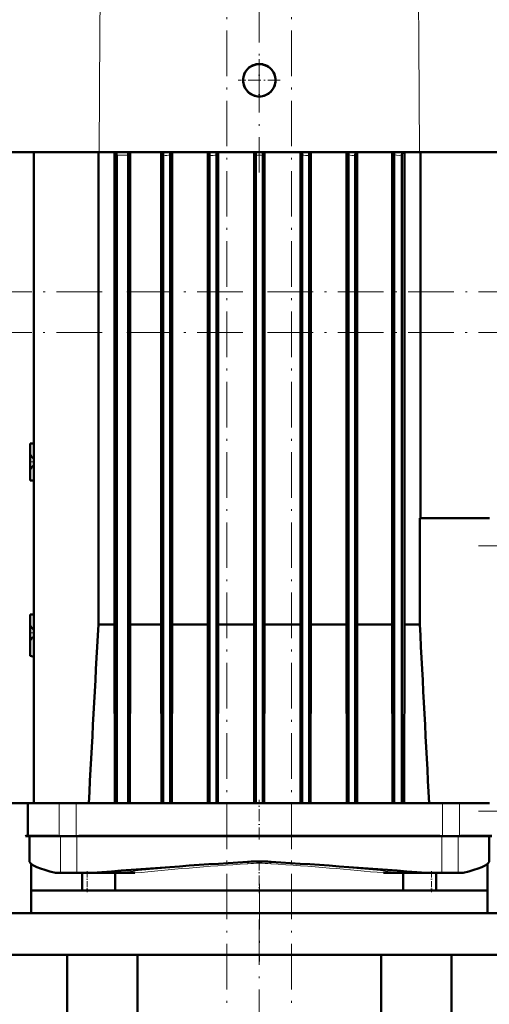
# Model space of a CAD drawing. Extents: x -1358 to 1757, y -1516 to 612.
# Tile 79 of 82: x 1338 to 1462, y 131 to 391. Entities that reach past the tile are written whole.
import ezdxf

# ---------------------------------------------------------------- set-up
doc = ezdxf.new("R2010")
doc.units = 0
doc.linetypes.add('DASHDOT', pattern=[18.5, 12, -3, 0.5, -3])

msp = doc.modelspace()

# ---------------------------------------------------------------- linework, layer by layer
at = {"color": 7, "linetype": 'DASHDOT', "lineweight": 18}
for p, q in [((1392.93, -290.12), (1392.93, 606.28)), ((1409.93, -290.12), (1409.93, 606.28)), ((1401.43, 415.25), (1401.43, 350.48)), ((1526.61, 319.07), (1200.4, 319.07)), ((1200.08, 308.36), (1526.64, 308.36)), ((1459.03, 252.18), (1499.83, 252.18)), ((1459.03, 182.38), (1499.83, 182.38)), ((1401.44, 163.18), (1401.44, 142.78)), ((1401.43, 153.86), (1401.43, 41.25))]:
    msp.add_line(p, q, dxfattribs=at)
at = {"color": 7, "lineweight": 18}
for p, q in [((1359.49, 387.48), (1359.59, 402.86)), ((1443.27, 402.86), (1443.38, 384.83)), ((1359.3, 355.88), (1359.49, 387.48)), ((1443.38, 384.83), (1443.56, 355.88)), ((1363.93, 355.01), (1366.93, 355.01)), ((1348.82, 175.78), (1348.82, 184.48)), ((1353.3, 175.78), (1353.3, 184.48)), ((1449.56, 175.78), (1449.56, 184.48)), ((1454.04, 175.78), (1454.04, 184.48)), ((1342.92, 175.78), (1342.95, 175.88)), ((1347.13, 175.78), (1347.15, 175.88)), ((1349.16, 175.78), (1349.16, 166.08)), ((1353.44, 175.78), (1353.44, 166.08)), ((1353.44, 175.78), (1353.44, 166.08)), ((1356.47, 175.78), (1356.48, 175.88)), ((1372.44, 175.78), (1372.45, 175.88)), ((1430.41, 175.78), (1430.41, 175.88)), ((1446.39, 175.78), (1446.38, 175.88)), ((1449.42, 175.78), (1449.42, 166.08)), ((1453.7, 175.78), (1453.7, 166.08)), ((1455.73, 175.78), (1455.7, 175.88)), ((1459.93, 175.78), (1459.9, 175.88)), ((1398.35, 169.02), (1398.35, 169.02)), ((1404.51, 169.02), (1404.51, 169.02)), ((1368.74, 166.08), (1368.76, 166.08)), ((1434.09, 166.08), (1434.11, 166.08))]:
    msp.add_line(p, q, dxfattribs=at)
at = {"color": 7, "linetype": 'DASHDOT', "lineweight": 18, "ltscale": 0.27625}
msp.add_line((1401.43, 380.3), (1401.43, 369.25), dxfattribs=at)
at = {"color": 7, "linetype": 'DASHDOT', "lineweight": 18, "ltscale": 0.276251}
msp.add_line((1406.95, 374.78), (1395.9, 374.78), dxfattribs=at)
at = {"color": 7, "lineweight": 50}
for p, q in [((1335.68, 355.88), (1359.3, 355.88)), ((1342.18, 355.88), (1342.18, 184.48)), ((1359.12, 231.52), (1359.12, 355.88)), ((1359.3, 355.88), (1443.56, 355.88)), ((1363.32, 231.52), (1363.32, 355.88)), ((1367.48, 231.52), (1367.48, 355.88)), ((1375.65, 231.52), (1375.65, 355.88)), ((1377.99, 355.14), (1377.99, 184.48)), ((1378.48, 231.52), (1378.48, 355.88)), ((1387.87, 231.52), (1387.87, 355.88)), ((1388.34, 355.88), (1388.36, 354.95)), ((1390.63, 231.52), (1390.63, 355.88)), ((1400.06, 231.52), (1400.06, 355.88)), ((1402.8, 231.52), (1402.8, 355.88)), ((1412.23, 231.52), (1412.23, 355.88)), ((1414.5, 354.95), (1414.52, 355.88)), ((1414.99, 231.52), (1414.99, 355.88)), ((1424.38, 231.52), (1424.38, 355.88)), ((1424.87, 355.14), (1424.87, 184.48)), ((1427.2, 231.52), (1427.2, 355.88)), ((1436.4, 231.52), (1436.4, 355.88)), ((1436.93, 184.48), (1436.93, 355.22)), ((1439.57, 231.52), (1439.57, 355.88)), ((1443.56, 355.88), (1467.18, 355.88)), ((1443.79, 259.48), (1443.79, 355.88)), ((1363.93, 184.48), (1363.93, 355.01)), ((1366.93, 184.48), (1366.93, 355.01)), ((1376.19, 184.48), (1376.19, 354.92)), ((1388.36, 184.48), (1388.36, 354.95)), ((1390.16, 184.48), (1390.16, 355.07)), ((1400.53, 184.48), (1400.53, 355.01)), ((1402.33, 184.48), (1402.33, 355.01)), ((1412.7, 184.48), (1412.7, 355.07)), ((1414.5, 184.48), (1414.5, 354.95)), ((1426.67, 184.48), (1426.67, 354.92)), ((1438.95, 184.48), (1438.95, 354.91)), ((1341.85, 279.14), (1341.18, 279.13)), ((1341.18, 279.13), (1341.18, 276.58)), ((1342.18, 279.15), (1341.85, 279.14)), ((1341.18, 274.28), (1341.18, 276.58)), ((1341.85, 275.37), (1341.87, 275.35)), ((1341.18, 271.98), (1341.18, 274.28)), ((1341.87, 273.2), (1341.85, 273.18)), ((1341.18, 271.98), (1341.18, 269.43)), ((1341.85, 269.41), (1341.18, 269.43)), ((1342.18, 269.4), (1341.85, 269.41)), ((1443.62, 231.52), (1443.62, 259.48)), ((1461.93, 259.48), (1443.62, 259.48)), ((1341.18, 234.13), (1341.85, 234.14)), ((1341.18, 234.13), (1341.18, 231.58)), ((1341.85, 234.14), (1342.18, 234.15)), ((1341.18, 229.28), (1341.18, 231.58)), ((1359.12, 231.52), (1363.32, 231.52)), ((1363.41, 184.48), (1363.32, 231.52)), ((1367.4, 184.48), (1367.48, 231.52)), ((1375.65, 231.52), (1367.48, 231.52)), ((1375.73, 184.48), (1375.65, 231.52)), ((1378.41, 184.48), (1378.48, 231.52)), ((1378.48, 231.52), (1387.87, 231.52)), ((1387.93, 184.48), (1387.87, 231.52)), ((1390.56, 184.48), (1390.63, 231.52)), ((1390.63, 231.52), (1400.06, 231.52)), ((1400.12, 184.48), (1400.06, 231.52)), ((1402.74, 184.48), (1402.8, 231.52)), ((1402.8, 231.52), (1412.23, 231.52)), ((1412.29, 184.48), (1412.23, 231.52)), ((1414.92, 184.48), (1414.99, 231.52)), ((1414.99, 231.52), (1424.38, 231.52)), ((1424.45, 184.48), (1424.38, 231.52)), ((1427.13, 184.48), (1427.2, 231.52)), ((1427.2, 231.52), (1436.4, 231.52)), ((1436.48, 184.48), (1436.4, 231.52)), ((1439.48, 184.48), (1439.57, 231.52)), ((1439.57, 231.52), (1443.62, 231.52)), ((1341.18, 226.98), (1341.18, 229.28)), ((1341.85, 230.37), (1341.87, 230.35)), ((1341.87, 228.2), (1341.85, 228.18)), ((1341.18, 226.98), (1341.18, 223.28)), ((1341.18, 223.28), (1341.85, 223.1)), ((1341.85, 223.1), (1342.18, 223.01)), ((1335.26, 184.48), (1342.18, 184.48)), ((1340.61, 175.88), (1340.61, 184.48)), ((1345.59, 184.48), (1342.18, 184.48)), ((1348.82, 184.48), (1345.59, 184.48)), ((1353.3, 184.48), (1348.82, 184.48)), ((1363.79, 184.48), (1353.3, 184.48)), ((1363.93, 184.48), (1363.79, 184.48)), ((1366.93, 184.48), (1363.93, 184.48)), ((1366.93, 184.48), (1367.1, 184.48)), ((1375.92, 184.48), (1367.1, 184.48)), ((1376.19, 184.48), (1375.92, 184.48)), ((1376.19, 184.48), (1377.99, 184.48)), ((1377.99, 184.48), (1378.24, 184.48)), ((1388.04, 184.48), (1378.24, 184.48)), ((1388.36, 184.48), (1388.04, 184.48)), ((1390.16, 184.48), (1388.36, 184.48)), ((1390.16, 184.48), (1390.47, 184.48)), ((1400.19, 184.48), (1390.47, 184.48)), ((1400.53, 184.48), (1400.19, 184.48)), ((1400.53, 184.48), (1402.33, 184.48)), ((1402.33, 184.48), (1402.67, 184.48)), ((1412.38, 184.48), (1402.67, 184.48)), ((1412.7, 184.48), (1412.38, 184.48)), ((1414.5, 184.48), (1412.7, 184.48)), ((1414.5, 184.48), (1414.82, 184.48)), ((1424.62, 184.48), (1414.82, 184.48)), ((1424.87, 184.48), (1424.62, 184.48)), ((1424.87, 184.48), (1426.67, 184.48)), ((1426.67, 184.48), (1426.93, 184.48)), ((1436.8, 184.48), (1426.93, 184.48)), ((1436.93, 184.48), (1436.8, 184.48)), ((1436.93, 184.48), (1438.95, 184.48)), ((1438.95, 184.48), (1439.1, 184.48)), ((1449.56, 184.48), (1439.1, 184.48)), ((1454.04, 184.48), (1449.56, 184.48)), ((1457.1, 184.48), (1454.04, 184.48)), ((1461.93, 184.48), (1457.1, 184.48)), ((1340.01, 175.88), (1339.99, 175.78)), ((1339.99, 175.78), (1341.45, 175.78)), ((1340.01, 175.88), (1341.28, 175.88)), ((1340.98, 175.78), (1340.98, 169.12)), ((1341.28, 175.88), (1342.03, 175.88)), ((1341.45, 175.78), (1342.92, 175.78)), ((1342.03, 175.88), (1342.95, 175.88)), ((1342.92, 175.78), (1347.13, 175.78)), ((1342.95, 175.88), (1347.15, 175.88)), ((1347.13, 175.78), (1348.59, 175.78)), ((1347.15, 175.88), (1348.56, 175.88)), ((1348.59, 175.78), (1348.56, 175.88)), ((1348.82, 175.78), (1348.59, 175.78)), ((1353.3, 175.78), (1348.82, 175.78)), ((1353.96, 175.78), (1353.3, 175.78)), ((1353.96, 175.78), (1356.47, 175.78)), ((1354.03, 175.88), (1356.48, 175.88)), ((1356.47, 175.78), (1372.44, 175.78)), ((1356.47, 175.78), (1446.91, 175.78)), ((1356.48, 175.88), (1372.45, 175.88)), ((1368.7, 175.78), (1377.03, 175.78)), ((1372.44, 175.78), (1380.86, 175.78)), ((1372.45, 175.88), (1377.31, 175.88)), ((1377.31, 175.88), (1382.18, 175.88)), ((1380.86, 175.78), (1401.43, 175.78)), ((1382.18, 175.88), (1401.43, 175.88)), ((1420.68, 175.88), (1401.43, 175.88)), ((1401.43, 175.78), (1422, 175.78)), ((1420.68, 175.88), (1425.55, 175.88)), ((1422, 175.78), (1430.41, 175.78)), ((1425.55, 175.88), (1430.41, 175.88)), ((1430.41, 175.88), (1446.38, 175.88)), ((1430.41, 175.78), (1446.39, 175.78)), ((1446.38, 175.88), (1448.83, 175.88)), ((1446.39, 175.78), (1448.9, 175.78)), ((1449.56, 175.78), (1448.9, 175.78)), ((1454.04, 175.78), (1449.56, 175.78)), ((1453.7, 175.78), (1461.64, 175.78)), ((1454.27, 175.78), (1454.04, 175.78)), ((1454.27, 175.78), (1454.3, 175.88)), ((1454.27, 175.78), (1455.73, 175.78)), ((1454.3, 175.88), (1455.7, 175.88)), ((1455.7, 175.88), (1459.9, 175.88)), ((1455.73, 175.78), (1459.93, 175.78)), ((1459.9, 175.88), (1460.82, 175.88)), ((1459.93, 175.78), (1461.41, 175.78)), ((1460.82, 175.88), (1461.57, 175.88)), ((1461.41, 175.78), (1462.54, 175.78)), ((1462.54, 175.88), (1461.57, 175.88)), ((1461.88, 175.78), (1461.88, 169.12)), ((1341, 169.07), (1340.98, 169.12)), ((1341.01, 169.02), (1341, 169.07)), ((1461.86, 169.07), (1461.84, 169.02)), ((1461.84, 169.02), (1461.86, 169.07)), ((1341.43, 168.48), (1341.43, 161.48)), ((1347.8, 166.08), (1349.16, 166.08)), ((1349.16, 166.08), (1353.44, 166.08)), ((1353.44, 166.08), (1353.44, 166.08)), ((1353.44, 166.08), (1357.5, 166.08)), ((1354.89, 166.08), (1354.89, 161.48)), ((1357.5, 166.08), (1363.78, 166.08)), ((1363.56, 166.08), (1363.56, 161.48)), ((1363.78, 166.08), (1363.97, 166.08)), ((1363.97, 166.08), (1364.39, 166.08)), ((1364.39, 166.08), (1365.8, 166.08)), ((1365.8, 166.08), (1368.74, 166.08)), ((1437.06, 166.08), (1434.11, 166.08)), ((1438.46, 166.08), (1437.06, 166.08)), ((1438.88, 166.08), (1438.46, 166.08)), ((1439.08, 166.08), (1438.88, 166.08)), ((1445.36, 166.08), (1439.08, 166.08)), ((1439.29, 166.08), (1439.29, 161.48)), ((1445.36, 166.08), (1449.42, 166.08)), ((1447.97, 166.08), (1447.97, 161.48)), ((1449.42, 166.08), (1453.7, 166.08)), ((1453.7, 166.08), (1455.06, 166.08)), ((1461.43, 168.48), (1461.43, 161.48)), ((1354.89, 161.48), (1341.43, 161.48)), ((1341.44, 155.48), (1341.44, 161.48)), ((1354.9, 161.48), (1363.57, 161.48)), ((1363.56, 161.48), (1361.26, 161.48)), ((1439.29, 161.48), (1363.56, 161.48)), ((1439.29, 161.48), (1461.44, 161.48)), ((1441.6, 161.48), (1439.29, 161.48)), ((1461.43, 161.48), (1447.97, 161.48)), ((1461.44, 161.48), (1461.44, 155.48)), ((1472.19, 155.48), (1330.69, 155.48)), ((1330.69, 144.48), (1472.19, 144.48)), ((1350.93, 85.53), (1350.93, 144.48)), ((1369.36, 92.08), (1369.36, 144.48)), ((1433.49, 144.48), (1433.49, 92.08)), ((1451.93, 85.53), (1451.93, 144.48))]:
    msp.add_line(p, q, dxfattribs=at)
at = {"color": 7, "linetype": 'DASHDOT', "lineweight": 18, "ltscale": 0.118217}
for p, q in [((1342.18, 279.55), (1342.18, 274.82)), ((1342.18, 273.74), (1342.18, 269.01))]:
    msp.add_line(p, q, dxfattribs=at)
at = {"color": 7, "linetype": 'DASHDOT', "lineweight": 18, "ltscale": 0.030017}
for p, q in [((1342.28, 274.28), (1341.08, 274.28)), ((1342.28, 229.28), (1341.08, 229.28))]:
    msp.add_line(p, q, dxfattribs=at)
at = {"color": 7, "linetype": 'DASHDOT', "lineweight": 18, "ltscale": 0.118218}
msp.add_line((1342.18, 234.55), (1342.18, 229.82), dxfattribs=at)
at = {"color": 7, "linetype": 'DASHDOT', "lineweight": 18, "ltscale": 0.159971}
msp.add_line((1342.18, 228.87), (1342.18, 222.48), dxfattribs=at)
at = {"color": 7, "linetype": 'DASHDOT', "lineweight": 18, "ltscale": 0.261}
msp.add_line((1401.43, 174.91), (1401.43, 185.35), dxfattribs=at)
at = {"color": 7, "linetype": 'DASHDOT', "lineweight": 18, "ltscale": 0.214392}
msp.add_line((1401.43, 169.34), (1401.43, 160.76), dxfattribs=at)
at = {"color": 7, "linetype": 'DASHDOT', "lineweight": 18, "ltscale": 0.138015}
for p, q in [((1356.17, 166.54), (1356.17, 161.02)), ((1446.68, 166.54), (1446.68, 161.02))]:
    msp.add_line(p, q, dxfattribs=at)
at = {"color": 7, "lineweight": 50}
for points in [[(1376.19, 354.92), (1376.18, 355.66), (1376.16, 355.88)], [(1426.67, 354.92), (1426.69, 355.84), (1426.69, 355.88)], [(1438.95, 354.91), (1438.97, 355.84), (1438.97, 355.88)], [(1341.18, 276.58), (1341.22, 276.33), (1341.3, 276.14), (1341.48, 275.82)], [(1341.87, 275.35), (1342.04, 275.24), (1342.18, 275.21)], [(1341.48, 272.74), (1341.32, 272.46), (1341.21, 272.18), (1341.18, 271.98)], [(1342.18, 273.34), (1341.98, 273.28), (1341.87, 273.2)], [(1341.18, 231.58), (1341.22, 231.33), (1341.3, 231.14), (1341.48, 230.82)], [(1341.87, 230.35), (1342.04, 230.24), (1342.18, 230.21)], [(1342.18, 228.34), (1341.98, 228.28), (1341.87, 228.2)], [(1341.48, 227.74), (1341.32, 227.46), (1341.21, 227.18), (1341.18, 226.98)]]:
    msp.add_lwpolyline(points, dxfattribs=at)
at = {"color": 7, "lineweight": 18}
for points in [[(1438.95, 354.91), (1438.23, 354.93), (1437.52, 355.04), (1436.93, 355.22)], [(1398.4, 168.52), (1398.36, 168.96), (1398.35, 169.01), (1398.35, 169.02), (1398.35, 169.02)], [(1404.45, 168.52), (1404.5, 168.96), (1404.51, 169.01), (1404.51, 169.02), (1404.51, 169.02)]]:
    msp.add_lwpolyline(points, dxfattribs=at)
at = {"color": 7, "lineweight": 50}
msp.add_circle((1401.43, 374.78), 4.25, dxfattribs=at)
for centre, radius, start, end in [((1401.43, 374.77), 4.29, 90.031, 134.9654), ((1401.43, 374.77), 4.29, 45.0334, 89.9703), ((1401.44, 374.77), 4.29, 135.0232, 179.9374), ((1401.42, 374.77), 4.29, 0.0629, 44.9767), ((1401.44, 374.78), 4.29, 179.9895, 224.9372), ((1401.42, 374.78), 4.29, 315.0644, 0.0092), ((1401.43, 374.78), 4.29, 224.9922, 269.9703), ((1401.43, 374.78), 4.29, 270.0311, 315.0065), ((1349.63, 355.12), 14.29, 359.5669, 3.0351), ((1382.31, 355.12), 15.38, 177.1766, 180.4), ((1400.77, 355.19), 22.78, 178.2691, 180.13), ((1409.8, 355.15), 19.64, 177.8824, 180.2249), ((1383.28, 355.12), 17.24, 359.6406, 2.5225), ((1419.57, 355.12), 17.24, 177.4775, 180.3595), ((1393.05, 355.15), 19.64, 359.7751, 2.1176), ((1402.09, 355.19), 22.78, 359.87, 1.7309), ((1407.08, 355.24), 29.85, 359.9616, 1.2159), ((1343.27, 276.91), 2.1, 211.3969, 227.3115), ((1343.27, 271.64), 2.1, 132.6883, 148.6034), ((1343.27, 231.91), 2.1, 211.3969, 227.3115), ((32869.02, -1478.23), 31556.26, 176.89414, 176.979682), ((-35215.17, -1700.56), 36709.67, 2.943425, 3.016951), ((1343.27, 226.64), 2.1, 132.6883, 148.6034), ((1355.4, 174.83), 1.73, 142.4763, 146.5542), ((1447.46, 174.83), 1.73, 33.4451, 37.5226), ((1540.15, -2082.42), 2255.9, 93.60396, 94.64418), ((1401.43, 120.24), 48.88, 92.5447, 93.6151), ((1401.42, 120.16), 48.96, 89.9885, 92.5281), ((1401.44, 120.16), 48.96, 87.4723, 90.0121), ((1401.43, 120.24), 48.88, 86.3849, 87.4554), ((1262.71, -2082.38), 2255.86, 85.35582, 86.39605), ((1469.86, 166.38), 8.44, 161.0396, 161.375)]:
    msp.add_arc(centre, radius, start, end, dxfattribs=at)
at = {"color": 7, "lineweight": 18}
for centre, radius, start, end in [((1375.77, 365.84), 10.93, 272.1942, 281.7073), ((1427.09, 365.84), 10.93, 258.2894, 267.8089), ((1385.88, 405.76), 50.87, 272.7918, 274.8239), ((1401.43, 177.57), 177.44, 89.7094, 90.2906), ((1416.98, 405.76), 50.87, 265.1761, 267.2082), ((1342.71, 178.05), 2.6, 236.7914, 241.0584), ((1366.33, 375.48), 200.23, 274.161, 274.5384), ((1436.57, 376.08), 200.83, 265.4632, 265.8395), ((1460.15, 178.05), 2.6, 298.9433, 303.2117), ((1401.43, 121.57), 47.55, 92.616, 93.7164), ((1401.43, 122.35), 46.27, 90.0005, 93.7496), ((1401.43, 122.36), 46.26, 86.2507, 90.0001), ((1401.43, 121.57), 47.55, 86.2838, 87.3842)]:
    msp.add_arc(centre, radius, start, end, dxfattribs=at)
at = {"color": 7, "lineweight": 50}
for centre, major_axis, ratio, start_param, end_param in [((1486.29, 160.23), (145.3, -9.02), 0.061555, 3.166648, 3.452955), ((1316.72, 160.24), (145.15, 9.01), 0.061587, 5.971656, 6.258115)]:
    msp.add_ellipse(centre, major_axis=major_axis, ratio=ratio, start_param=start_param, end_param=end_param, dxfattribs=at)
at = {"color": 7, "lineweight": 18}
for centre, major_axis, ratio, start_param, end_param in [((1401.33, 165.48), (60.4, 3.75), 0.061557, 1.616444, 2.237976), ((1401.45, 164.97), (60.03, 3.76), 0.06216, 1.617679, 2.14265), ((1401.41, 164.97), (60.03, -3.76), 0.062161, 0.998937, 1.523897), ((1401.52, 165.48), (60.4, -3.75), 0.061558, 0.903616, 1.525142)]:
    msp.add_ellipse(centre, major_axis=major_axis, ratio=ratio, start_param=start_param, end_param=end_param, dxfattribs=at)

doc.saveas('drawing.dxf')
